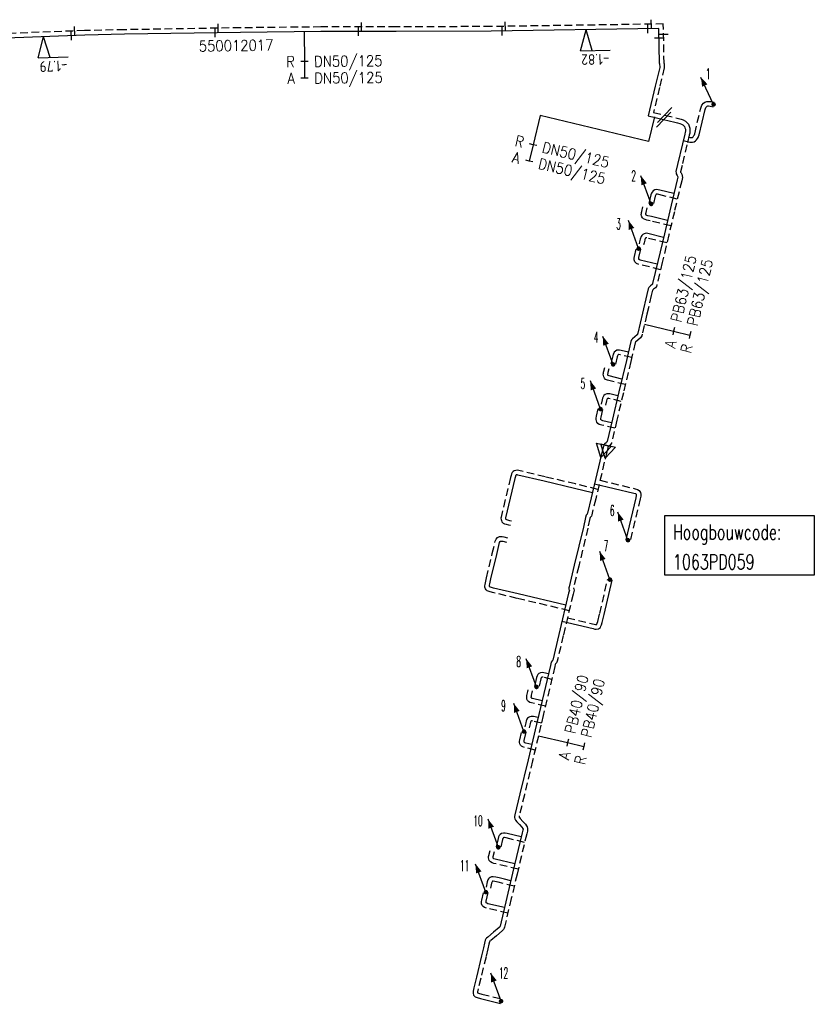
# Model space of a CAD drawing. Header units: millimetres. Extents: x 0 to 118212815, y 0 to 488348790.
# Tile 61 of 143: x 116053930 to 116120407, y 488174920 to 488257307. Entities that reach past the tile are written whole.
import ezdxf
from ezdxf.enums import TextEntityAlignment as Align

# ---------------------------------------------------------------- set-up
doc = ezdxf.new("R2010")
doc.units = ezdxf.units.MM
doc.header["$LTSCALE"] = 200
doc.linetypes.add('HIDDEN2', pattern=[4.7625, 3.175, -1.5875])
for name, color, linetype in [('WW-C-hoogbouw', 7, 'Continuous'), ('WW-C-isolatieovergang', 7, 'Continuous'), ('WW-C-mof', 7, 'Continuous'), ('WW-C-stijgstrang', 7, 'Continuous'), ('WW-C-VERLOOP', 7, 'Continuous'), ('WW-I-diam', 7, 'Continuous'), ('WW-I-info', 7, 'Continuous'), ('WW-I-NAP', 7, 'Continuous'), ('WW-L-aanvoer', 3, 'Continuous'), ('WW-L-retour', 3, 'HIDDEN2')]:
    doc.layers.add(name, color=color, linetype=linetype)
doc.styles.add('DIN17', font='ROMANS.SHX', dxfattribs={"width": 0.9})
doc.styles.add('ISOCP', font='ISOCP.SHX')

# ---------------------------------------------------------------- blocks, each defined once
blk = doc.blocks.new('LR-DIAO2')
at = {"color": 0, "lineweight": -3}
blk.add_line((0, 0), (0, -5), dxfattribs=at)
at = {"color": 0, "linetype": 'Continuous', "lineweight": -3}
blk.add_line((0, -5), (0, -7.8), dxfattribs=at)
at = {"color": 0, "lineweight": -3}
for points in [[(0.61, -5), (0, -5), (-0.61, -5)], [(0.61, -7.8), (0, -7.8), (-0.61, -7.8)]]:
    blk.add_lwpolyline(points, dxfattribs=at)
at = {"color": 1, "lineweight": -3, "style": 'DIN17', "width": 0.9}
for tag, p in [('*1', (-1.61, -5)), ('*2', (-1.61, -7.78))]:
    blk.add_attdef(tag, text='', height=1.8, dxfattribs=at).set_placement(p, align=Align.MIDDLE_RIGHT)
for tag, p in [('*11', (1.61, -5)), ('*12', (1.61, -7.8))]:
    blk.add_attdef(tag, text='', height=1.8, dxfattribs=at).set_placement(p, align=Align.MIDDLE_LEFT)
blk = doc.blocks.new('LR-mof')
at = {"color": 0, "linetype": 'ByBlock', "lineweight": -2}
blk.add_line((0, -0.75), (0, 0.75), dxfattribs=at)
blk = doc.blocks.new('LR-isoov')
at = {"color": 0, "linetype": 'ByBlock', "lineweight": -2}
blk.add_line((0.87, 1.5), (-0.87, -1.5), dxfattribs=at)
blk = doc.blocks.new('LR-VERL')
at = {"color": 0, "linetype": 'ByBlock', "lineweight": -2}
blk.add_lwpolyline([(1.08, 0), (-1.08, -1.25), (-1.08, 1.25)], close=True, dxfattribs=at)
blk = doc.blocks.new('LR-styg')
at = {"color": 0, "lineweight": -3}
blk.add_line((0, 0), (2.5, 4.33), dxfattribs=at)
at = {"color": 0, "lineweight": -3, "const_width": 0.375}
blk.add_lwpolyline([(-0.19, 0, 1), (0.19, 0, 1)], format="xyb", close=True, dxfattribs=at)
at = {"color": 0, "lineweight": -3}
blk.add_solid([(2.5, 4.33), (1.32, 3.28), (2.18, 2.78)], dxfattribs=at)
at = {"color": 7, "linetype": 'ByBlock', "lineweight": -2, "style": 'DIN17', "width": 0.5}
blk.add_attdef('*1', text='', height=1.8, dxfattribs=at).set_placement((0, -2.5), align=Align.MIDDLE)
blk = doc.blocks.new('LR-hoogb')
at = {"color": 0, "linetype": 'ByBlock', "lineweight": -3}
blk.add_lwpolyline([(-12.5, 5), (12.5, 5), (12.5, -5), (-12.5, -5)], close=True, dxfattribs=at)
at = {"color": 7, "linetype": 'Continuous', "lineweight": -3, "style": 'DIN17', "width": 0.7}
blk.add_text('Hoogbouwcode:', height=2.5, dxfattribs=at).set_placement((-11.15, 1))
at = {"color": 0, "linetype": 'ByBlock', "lineweight": -3, "style": 'DIN17', "width": 0.7}
for tag, p in [('*1', (-11.15, -4)), ('*2', (-11.15, -9))]:
    blk.add_attdef(tag, p, '', height=2.5, dxfattribs=at)
blk = doc.blocks.new('nap2')
at = {"color": 0, "linetype": 'Continuous', "lineweight": -3}
for p, q in [((1, 3.5), (-4, 3.5)), ((-1, 3.5), (0, 0)), ((1, 3.5), (0, 0))]:
    blk.add_line(p, q, dxfattribs=at)
at = {"color": 0, "linetype": 'Continuous', "lineweight": -3, "style": 'ISOCP'}
for tag, p in [('*1', (-1.5, 5)), ('*2', (-4, 1.5))]:
    blk.add_attdef(tag, text='', height=1.8, dxfattribs=at).set_placement(p, align=Align.MIDDLE)
blk = doc.blocks.new('LR-hyp')
at = {"color": 7, "linetype": 'ByBlock', "lineweight": -3, "style": 'DIN17', "width": 0.9}
blk.add_attdef('*1', text='', height=1.8, dxfattribs=at).set_placement((0, 0), align=Align.MIDDLE)
at = {"color": 7, "linetype": 'ByBlock', "lineweight": -2, "style": 'DIN17', "width": 0.9, "flags": 1}
blk.add_attdef('*2', text='', height=1.8, dxfattribs=at).set_placement((0, -5), align=Align.MIDDLE)

msp = doc.modelspace()

# ---------------------------------------------------------------- linework, layer by layer
at = {"layer": 'WW-I-diam'}
for p, q in [((116106546, 488247123), (116097462, 488249277)), ((116107033, 488249174), (116106546, 488247123))]:
    msp.add_line(p, q, dxfattribs=at)
at = {"layer": 'WW-L-aanvoer'}
for p, q in [((116059370, 488256016), (116051307, 488255709)), ((116062706, 488256085), (116059370, 488256016)), ((116072409, 488256248), (116062705, 488256085)), ((116079122, 488256320), (116072409, 488256248)), ((116085429, 488256324), (116079122, 488256320)), ((116093380, 488256354), (116085429, 488256324)), ((116107404, 488256561), (116093380, 488256354)), ((116107464, 488253629), (116107404, 488256561)), ((116107464, 488253629), (116107470, 488253318)), ((116107470, 488253318), (116107083, 488251731)), ((116107083, 488251731), (116106497, 488249260)), ((116110765, 488247664), (116111274, 488249798)), ((116111274, 488249798), (116111329, 488249954)), ((116111329, 488249954), (116111392, 488250029)), ((116111392, 488250029), (116111447, 488250068)), ((116111447, 488250068), (116111496, 488250090)), ((116111496, 488250090), (116111559, 488250094)), ((116111559, 488250094), (116111688, 488250084)), ((116111688, 488250084), (116111940, 488250026)), ((116106497, 488249260), (116107802, 488248950)), ((116107802, 488248950), (116108744, 488248723)), ((116108744, 488248723), (116108961, 488248675)), ((116108961, 488248675), (116109162, 488248614)), ((116109162, 488248614), (116109287, 488248571)), ((116109287, 488248571), (116109414, 488248500)), ((116109578, 488247741), (116109380, 488246916)), ((116109414, 488248500), (116109490, 488248426)), ((116109490, 488248426), (116109543, 488248367)), ((116109543, 488248367), (116109585, 488248265)), ((116109616, 488247885), (116109578, 488247741)), ((116109585, 488248265), (116109619, 488248156)), ((116109626, 488247957), (116109616, 488247885)), ((116109619, 488248156), (116109624, 488248061)), ((116109624, 488248061), (116109626, 488247957)), ((116109380, 488246916), (116108970, 488245182)), ((116109444, 488247187), (116109994, 488247057)), ((116109994, 488247057), (116110205, 488247072)), ((116110205, 488247072), (116110347, 488247099)), ((116110347, 488247099), (116110464, 488247170)), ((116110464, 488247170), (116110563, 488247250)), ((116110563, 488247250), (116110638, 488247358)), ((116110638, 488247358), (116110685, 488247450)), ((116110685, 488247450), (116110725, 488247541)), ((116110725, 488247541), (116110765, 488247664)), ((116108970, 488245182), (116108835, 488244605)), ((116108835, 488244605), (116108837, 488244499)), ((116108837, 488244499), (116108857, 488244398)), ((116108942, 488243906), (116108327, 488241326)), ((116108857, 488244398), (116108933, 488244280)), ((116108933, 488244280), (116108974, 488244214)), ((116108992, 488244138), (116108942, 488243906)), ((116108974, 488244214), (116108990, 488244167)), ((116108990, 488244167), (116108992, 488244138)), ((116106779, 488242782), (116106730, 488242651)), ((116106841, 488242869), (116106779, 488242782)), ((116106926, 488242974), (116106841, 488242869)), ((116107055, 488243068), (116106926, 488242974)), ((116107211, 488243093), (116107055, 488243068)), ((116107336, 488243073), (116107211, 488243093)), ((116107478, 488243053), (116107336, 488243073)), ((116108667, 488242752), (116107478, 488243053)), ((116106730, 488242651), (116106577, 488241927)), ((116106323, 488241087), (116106342, 488241163)), ((116106342, 488241163), (116106437, 488241557)), ((116108327, 488241326), (116107865, 488239386)), ((116106316, 488241027), (116106317, 488241052)), ((116106319, 488241005), (116106316, 488241027)), ((116106317, 488241052), (116106323, 488241087)), ((116106327, 488240986), (116106319, 488241005)), ((116106336, 488240973), (116106327, 488240986)), ((116106352, 488240956), (116106336, 488240973)), ((116106398, 488240930), (116106352, 488240956)), ((116106491, 488240903), (116106398, 488240930)), ((116106774, 488240838), (116106491, 488240903)), ((116108134, 488240514), (116106774, 488240838)), ((116105795, 488238722), (116105759, 488238557)), ((116105849, 488238952), (116105795, 488238722)), ((116105863, 488239021), (116105849, 488238952)), ((116105888, 488239095), (116105863, 488239021)), ((116105921, 488239179), (116105888, 488239095)), ((116105973, 488239252), (116105921, 488239179)), ((116106052, 488239327), (116105973, 488239252)), ((116106160, 488239397), (116106052, 488239327)), ((116106266, 488239424), (116106160, 488239397)), ((116106381, 488239435), (116106266, 488239424)), ((116106475, 488239411), (116106381, 488239435)), ((116107795, 488239092), (116106475, 488239411)), ((116107865, 488239386), (116107317, 488237069)), ((116105737, 488237414), (116105897, 488238110)), ((116105716, 488237320), (116105737, 488237414)), ((116105719, 488237283), (116105716, 488237320)), ((116105728, 488237255), (116105719, 488237283)), ((116105745, 488237239), (116105728, 488237255)), ((116105843, 488237196), (116105745, 488237239)), ((116107265, 488236848), (116105843, 488237196)), ((116107317, 488237069), (116106881, 488235226)), ((116106517, 488234780), (116106399, 488234314)), ((116106562, 488234906), (116106517, 488234780)), ((116106647, 488234982), (116106562, 488234906)), ((116106710, 488235036), (116106647, 488234982)), ((116106835, 488235147), (116106710, 488235036)), ((116106865, 488235182), (116106835, 488235147)), ((116106881, 488235226), (116106865, 488235182)), ((116106399, 488234314), (116106030, 488232742)), ((116106030, 488232742), (116105635, 488231068)), ((116105109, 488230510), (116105060, 488230367)), ((116105188, 488230596), (116105109, 488230510)), ((116105582, 488230940), (116105188, 488230596)), ((116105612, 488230979), (116105582, 488230940)), ((116105614, 488230983), (116105612, 488230979)), ((116105635, 488231068), (116105614, 488230983)), ((116103883, 488229648), (116103762, 488229576)), ((116103983, 488229666), (116103883, 488229648)), ((116104096, 488229664), (116103983, 488229666)), ((116104247, 488229639), (116104096, 488229664)), ((116104851, 488229500), (116104247, 488229639)), ((116105060, 488230367), (116104682, 488228802)), ((116103556, 488229188), (116103393, 488228507)), ((116103593, 488229324), (116103556, 488229188)), ((116103636, 488229410), (116103593, 488229324)), ((116103676, 488229488), (116103636, 488229410)), ((116103762, 488229576), (116103676, 488229488)), ((116104682, 488228802), (116104062, 488226173)), ((116103173, 488227812), (116103249, 488228129)), ((116103134, 488227618), (116103143, 488227671)), ((116103136, 488227597), (116103134, 488227618)), ((116103143, 488227572), (116103136, 488227597)), ((116103143, 488227671), (116103152, 488227728)), ((116103166, 488227533), (116103143, 488227572)), ((116103152, 488227728), (116103173, 488227812)), ((116103174, 488227523), (116103166, 488227533)), ((116103235, 488227498), (116103174, 488227523)), ((116104313, 488227238), (116103235, 488227498)), ((116102657, 488225497), (116102571, 488225136)), ((116102692, 488225639), (116102657, 488225497)), ((116102735, 488225752), (116102692, 488225639)), ((116102807, 488225861), (116102735, 488225752)), ((116102917, 488225953), (116102807, 488225861)), ((116103051, 488225995), (116102917, 488225953)), ((116103181, 488226007), (116103051, 488225995)), ((116103296, 488225994), (116103181, 488226007)), ((116103980, 488225830), (116103296, 488225994)), ((116104062, 488226173), (116103511, 488223875)), ((116102565, 488224046), (116102711, 488224684)), ((116102543, 488223924), (116102565, 488224046)), ((116102544, 488223881), (116102543, 488223924)), ((116102548, 488223829), (116102544, 488223881)), ((116102563, 488223814), (116102548, 488223829)), ((116103511, 488223875), (116103072, 488222000)), ((116102594, 488223789), (116102563, 488223814)), ((116102715, 488223754), (116102594, 488223789)), ((116103442, 488223580), (116102715, 488223754)), ((116102758, 488221585), (116102669, 488221207)), ((116102789, 488221692), (116102758, 488221585)), ((116102861, 488221787), (116102789, 488221692)), ((116103026, 488221935), (116102861, 488221787)), ((116103063, 488221983), (116103026, 488221935)), ((116103072, 488222000), (116103063, 488221983)), ((116102669, 488221207), (116102470, 488220358)), ((116102470, 488220358), (116101747, 488217298)), ((116095362, 488218914), (116094581, 488215629)), ((116095404, 488219094), (116095362, 488218914)), ((116095419, 488219156), (116095404, 488219094)), ((116095430, 488219175), (116095419, 488219156)), ((116095456, 488219202), (116095430, 488219175)), ((116095470, 488219211), (116095456, 488219202)), ((116095493, 488219218), (116095470, 488219211)), ((116095541, 488219220), (116095493, 488219218)), ((116095618, 488219204), (116095541, 488219220)), ((116097803, 488218685), (116095618, 488219204)), ((116100342, 488218088), (116097803, 488218685)), ((116101849, 488217727), (116100342, 488218088)), ((116102027, 488218482), (116105319, 488217701)), ((116101747, 488217298), (116101432, 488216011)), ((116105465, 488217304), (116104635, 488213796)), ((116105319, 488217701), (116105440, 488217653)), ((116105440, 488217653), (116105485, 488217623)), ((116105505, 488217486), (116105465, 488217304)), ((116105485, 488217623), (116105497, 488217608)), ((116105497, 488217608), (116105506, 488217593)), ((116105510, 488217542), (116105505, 488217486)), ((116105506, 488217593), (116105509, 488217577)), ((116105509, 488217577), (116105510, 488217542)), ((116094581, 488215629), (116094576, 488215580)), ((116101269, 488215650), (116101085, 488214848)), ((116101314, 488215837), (116101269, 488215650)), ((116101398, 488215933), (116101314, 488215837)), ((116101418, 488215956), (116101398, 488215933)), ((116101432, 488216011), (116101418, 488215956)), ((116094576, 488215580), (116094577, 488215555)), ((116094577, 488215555), (116094586, 488215528)), ((116094586, 488215528), (116094594, 488215508)), ((116094594, 488215508), (116094598, 488215504)), ((116094598, 488215504), (116094647, 488215480)), ((116094647, 488215480), (116094732, 488215452)), ((116094732, 488215452), (116094906, 488215410)), ((116094906, 488215410), (116095083, 488215371)), ((116101085, 488214848), (116100325, 488211664)), ((116093837, 488212544), (116094079, 488213561)), ((116094079, 488213561), (116094114, 488213644)), ((116094114, 488213644), (116094130, 488213661)), ((116094130, 488213661), (116094175, 488213685)), ((116094175, 488213685), (116094242, 488213684)), ((116094242, 488213684), (116094356, 488213660)), ((116094356, 488213660), (116094658, 488213585)), ((116093353, 488210513), (116093837, 488212544)), ((116100325, 488211664), (116099893, 488209858)), ((116093224, 488209913), (116093234, 488209985)), ((116093224, 488209890), (116093224, 488209913)), ((116093235, 488209866), (116093224, 488209890)), ((116093234, 488209985), (116093259, 488210111)), ((116093254, 488209837), (116093235, 488209866)), ((116093261, 488209830), (116093254, 488209837)), ((116093259, 488210111), (116093353, 488210513)), ((116093308, 488209811), (116093261, 488209830)), ((116099893, 488209858), (116099871, 488209764)), ((116102827, 488207540), (116103496, 488210412)), ((116093569, 488209749), (116093308, 488209811)), ((116095638, 488209258), (116093569, 488209749)), ((116099616, 488208314), (116095638, 488209258)), ((116099852, 488209313), (116099040, 488205874)), ((116099914, 488209573), (116099852, 488209313)), ((116099871, 488209764), (116099883, 488209667)), ((116099883, 488209667), (116099903, 488209603)), ((116099903, 488209603), (116099914, 488209573)), ((116102658, 488206857), (116102827, 488207540)), ((116099299, 488206970), (116101907, 488206352)), ((116102512, 488206463), (116102557, 488206574)), ((116102557, 488206574), (116102601, 488206682)), ((116102601, 488206682), (116102658, 488206857)), ((116099040, 488205874), (116098523, 488203721)), ((116101907, 488206352), (116102037, 488206323)), ((116102037, 488206323), (116102167, 488206314)), ((116102167, 488206314), (116102343, 488206335)), ((116102343, 488206335), (116102433, 488206404)), ((116102433, 488206404), (116102512, 488206463)), ((116098325, 488203272), (116097362, 488199182)), ((116098391, 488203542), (116098325, 488203272)), ((116098487, 488203657), (116098391, 488203542)), ((116098513, 488203682), (116098487, 488203657)), ((116098523, 488203721), (116098513, 488203682)), ((116097290, 488202506), (116097219, 488202405)), ((116097374, 488202594), (116097290, 488202506)), ((116097504, 488202660), (116097374, 488202594)), ((116097644, 488202672), (116097504, 488202660)), ((116097782, 488202655), (116097644, 488202672)), ((116098159, 488202567), (116097782, 488202655)), ((116097172, 488202274), (116096986, 488201518)), ((116097219, 488202405), (116097172, 488202274)), ((116096739, 488200693), (116096757, 488200786)), ((116096757, 488200786), (116096809, 488201005)), ((116096809, 488201005), (116096842, 488201139)), ((116096730, 488200631), (116096739, 488200693)), ((116096731, 488200596), (116096730, 488200631)), ((116096734, 488200575), (116096731, 488200596)), ((116096736, 488200572), (116096734, 488200575)), ((116096764, 488200541), (116096736, 488200572)), ((116096789, 488200521), (116096764, 488200541)), ((116096836, 488200507), (116096789, 488200521)), ((116097629, 488200319), (116096836, 488200507)), ((116097362, 488199182), (116097169, 488198363)), ((116096261, 488198473), (116096182, 488198141)), ((116096306, 488198647), (116096261, 488198473)), ((116096326, 488198708), (116096306, 488198647)), ((116096357, 488198778), (116096326, 488198708)), ((116096411, 488198861), (116096357, 488198778)), ((116096498, 488198931), (116096411, 488198861)), ((116097169, 488198363), (116096467, 488195386)), ((116096605, 488198983), (116096498, 488198931)), ((116096717, 488199010), (116096605, 488198983)), ((116096820, 488199007), (116096717, 488199010)), ((116096908, 488198999), (116096820, 488199007)), ((116097296, 488198905), (116096908, 488198999)), ((116096134, 488196982), (116096305, 488197700)), ((116096127, 488196917), (116096134, 488196982)), ((116096129, 488196875), (116096127, 488196917)), ((116096135, 488196844), (116096129, 488196875)), ((116096159, 488196824), (116096135, 488196844)), ((116096196, 488196798), (116096159, 488196824)), ((116096277, 488196770), (116096196, 488196798)), ((116096765, 488196650), (116096277, 488196770)), ((116096467, 488195386), (116095781, 488192532)), ((116095781, 488192532), (116095354, 488190773)), ((116095354, 488190773), (116095329, 488190635)), ((116095329, 488190635), (116095331, 488190537)), ((116095331, 488190537), (116095358, 488190434)), ((116095358, 488190434), (116095416, 488190316)), ((116095416, 488190316), (116095528, 488190201)), ((116095528, 488190201), (116095751, 488189954)), ((116094397, 488189251), (116094224, 488189204)), ((116094544, 488189242), (116094397, 488189251)), ((116094712, 488189210), (116094544, 488189242)), ((116095975, 488189275), (116095170, 488185895)), ((116095751, 488189954), (116095948, 488189735)), ((116095948, 488189735), (116096023, 488189644)), ((116096029, 488189490), (116095975, 488189275)), ((116096023, 488189644), (116096036, 488189620)), ((116096040, 488189565), (116096029, 488189490)), ((116096036, 488189620), (116096041, 488189597)), ((116096041, 488189597), (116096040, 488189565)), ((116093960, 488188794), (116093789, 488188099)), ((116093993, 488188931), (116093960, 488188794)), ((116094053, 488189049), (116093993, 488188931)), ((116094134, 488189129), (116094053, 488189049)), ((116094224, 488189204), (116094134, 488189129)), ((116095893, 488188929), (116094712, 488189210)), ((116093549, 488187286), (116093653, 488187712)), ((116093534, 488187194), (116093537, 488187230)), ((116093539, 488187161), (116093534, 488187194)), ((116093537, 488187230), (116093549, 488187286)), ((116093546, 488187141), (116093539, 488187161)), ((116093561, 488187120), (116093546, 488187141)), ((116093596, 488187099), (116093561, 488187120)), ((116093697, 488187073), (116093596, 488187099)), ((116095357, 488186678), (116093697, 488187073)), ((116093046, 488185156), (116092945, 488184726)), ((116093106, 488185332), (116093046, 488185156)), ((116093150, 488185407), (116093106, 488185332)), ((116093203, 488185467), (116093150, 488185407)), ((116093287, 488185540), (116093203, 488185467)), ((116093404, 488185584), (116093287, 488185540)), ((116093549, 488185600), (116093404, 488185584)), ((116093751, 488185565), (116093549, 488185600)), ((116094045, 488185495), (116093751, 488185565)), ((116094481, 488185389), (116094045, 488185495)), ((116095019, 488185259), (116094481, 488185389)), ((116095170, 488185895), (116094687, 488183860)), ((116092942, 488183493), (116092956, 488183558)), ((116092942, 488183457), (116092942, 488183493)), ((116092956, 488183558), (116093116, 488184266)), ((116094687, 488183860), (116094117, 488181469)), ((116092947, 488183420), (116092942, 488183457)), ((116092952, 488183410), (116092947, 488183420)), ((116092962, 488183398), (116092952, 488183410)), ((116092997, 488183375), (116092962, 488183398)), ((116093099, 488183339), (116092997, 488183375)), ((116094486, 488183009), (116093099, 488183339)), ((116094031, 488181338), (116093573, 488180948)), ((116094087, 488181400), (116094031, 488181338)), ((116094108, 488181438), (116094087, 488181400)), ((116094117, 488181469), (116094108, 488181438)), ((116092875, 488180296), (116092810, 488180040)), ((116092932, 488180393), (116092875, 488180296)), ((116092989, 488180448), (116092932, 488180393)), ((116093081, 488180527), (116092989, 488180448)), ((116093573, 488180948), (116093081, 488180527)), ((116092727, 488179658), (116092571, 488178985)), ((116092810, 488180040), (116092727, 488179658)), ((116092571, 488178985), (116092136, 488177185)), ((116092136, 488177185), (116091918, 488176289)), ((116091918, 488176289), (116091854, 488176018)), ((116091854, 488176018), (116091855, 488175846)), ((116091855, 488175846), (116091902, 488175680)), ((116091902, 488175680), (116092041, 488175547)), ((116092041, 488175547), (116092208, 488175484)), ((116092208, 488175484), (116092487, 488175408)), ((116092487, 488175408), (116094155, 488174999))]:
    msp.add_line(p, q, dxfattribs=at)
at = {"layer": 'WW-L-retour'}
for p, q in [((116107776, 488256947), (116093376, 488256734)), ((116107844, 488253636), (116107776, 488256947)), ((116059359, 488256396), (116051292, 488256089)), ((116062698, 488256465), (116059359, 488256396)), ((116072404, 488256628), (116062698, 488256465)), ((116079120, 488256700), (116072404, 488256628)), ((116085428, 488256704), (116079120, 488256700)), ((116093376, 488256734), (116085428, 488256704)), ((116107844, 488253636), (116107850, 488253275)), ((116107850, 488253275), (116107452, 488251643)), ((116107452, 488251643), (116106954, 488249542)), ((116110993, 488250146), (116111133, 488250312)), ((116111133, 488250312), (116111259, 488250400)), ((116111259, 488250400), (116111402, 488250464)), ((116111402, 488250464), (116111561, 488250475)), ((116111561, 488250475), (116111746, 488250460)), ((116111746, 488250460), (116112026, 488250396)), ((116106954, 488249542), (116107890, 488249320)), ((116110399, 488247767), (116110909, 488249905)), ((116110909, 488249905), (116110993, 488250146)), ((116107890, 488249320), (116108833, 488249093)), ((116108833, 488249093), (116109058, 488249043)), ((116109058, 488249043), (116109279, 488248976)), ((116109279, 488248976), (116109443, 488248919)), ((116109443, 488248919), (116109642, 488248808)), ((116109642, 488248808), (116109765, 488248689)), ((116109765, 488248689), (116109869, 488248572)), ((116109869, 488248572), (116109943, 488248395)), ((116109943, 488248395), (116109996, 488248224)), ((116109989, 488247811), (116109947, 488247649)), ((116110006, 488247933), (116109989, 488247811)), ((116109996, 488248224), (116110004, 488248074)), ((116110004, 488248074), (116110006, 488247933)), ((116110370, 488247677), (116110399, 488247767)), ((116109947, 488247649), (116109750, 488246828)), ((116109904, 488247469), (116110025, 488247441)), ((116110025, 488247441), (116110156, 488247449)), ((116110156, 488247449), (116110208, 488247459)), ((116110208, 488247459), (116110246, 488247482)), ((116110246, 488247482), (116110282, 488247511)), ((116110282, 488247511), (116110311, 488247553)), ((116110311, 488247553), (116110342, 488247614)), ((116110342, 488247614), (116110370, 488247677)), ((116109750, 488246828), (116109339, 488245095)), ((116109339, 488245095), (116109216, 488244565)), ((116109216, 488244565), (116109216, 488244542)), ((116109216, 488244542), (116109255, 488244482)), ((116109255, 488244482), (116109319, 488244377)), ((116109313, 488243822), (116108697, 488241238)), ((116109376, 488244113), (116109313, 488243822)), ((116109319, 488244377), (116109364, 488244246)), ((116109364, 488244246), (116109376, 488244113)), ((116107096, 488242545), (116106949, 488241849)), ((116107117, 488242602), (116107096, 488242545)), ((116107143, 488242639), (116107117, 488242602)), ((116107189, 488242696), (116107143, 488242639)), ((116107205, 488242707), (116107189, 488242696)), ((116107212, 488242709), (116107205, 488242707)), ((116107280, 488242698), (116107212, 488242709)), ((116107405, 488242680), (116107280, 488242698)), ((116108947, 488242289), (116107405, 488242680)), ((116105939, 488241093), (116105950, 488241164)), ((116105950, 488241164), (116105973, 488241254)), ((116105973, 488241254), (116106068, 488241646)), ((116108697, 488241238), (116108235, 488239298)), ((116105934, 488241006), (116105939, 488241093)), ((116105951, 488240904), (116105934, 488241006)), ((116105988, 488240808), (116105951, 488240904)), ((116106041, 488240731), (116105988, 488240808)), ((116106117, 488240653), (116106041, 488240731)), ((116106249, 488240577), (116106117, 488240653)), ((116106396, 488240535), (116106249, 488240577)), ((116106687, 488240468), (116106396, 488240535)), ((116108415, 488240057), (116106687, 488240468)), ((116106221, 488238872), (116106165, 488238637)), ((116106231, 488238924), (116106221, 488238872)), ((116106245, 488238964), (116106231, 488238924)), ((116106258, 488238997), (116106245, 488238964)), ((116106261, 488239002), (116106258, 488238997)), ((116106288, 488239027), (116106261, 488239002)), ((116106315, 488239045), (116106288, 488239027)), ((116106331, 488239049), (116106315, 488239045)), ((116106350, 488239050), (116106331, 488239049)), ((116106384, 488239042), (116106350, 488239050)), ((116108077, 488238633), (116106384, 488239042)), ((116108235, 488239298), (116107687, 488236982)), ((116105366, 488237498), (116105527, 488238196)), ((116106165, 488238637), (116106130, 488238475)), ((116105332, 488237345), (116105366, 488237498)), ((116105345, 488237207), (116105332, 488237345)), ((116105396, 488237048), (116105345, 488237207)), ((116105530, 488236918), (116105396, 488237048)), ((116105721, 488236834), (116105530, 488236918)), ((116107546, 488236388), (116105721, 488236834)), ((116107687, 488236982), (116107245, 488235117)), ((116106881, 488234670), (116106768, 488234224)), ((116106888, 488234687), (116106881, 488234670)), ((116106898, 488234696), (116106888, 488234687)), ((116106961, 488234750), (116106898, 488234696)), ((116107109, 488234882), (116106961, 488234750)), ((116107199, 488234990), (116107109, 488234882)), ((116107245, 488235117), (116107199, 488234990)), ((116106768, 488234224), (116106400, 488232655)), ((116106400, 488232655), (116106005, 488230980)), ((116105858, 488230678), (116105454, 488230323)), ((116105931, 488230770), (116105858, 488230678)), ((116105972, 488230846), (116105931, 488230770)), ((116106005, 488230980), (116105972, 488230846)), ((116105426, 488230261), (116105051, 488228714)), ((116105443, 488230312), (116105426, 488230261)), ((116105454, 488230323), (116105443, 488230312)), ((116103924, 488229094), (116103763, 488228419)), ((116103950, 488229188), (116103924, 488229094)), ((116103975, 488229238), (116103950, 488229188)), ((116103989, 488229264), (116103975, 488229238)), ((116103999, 488229275), (116103989, 488229264)), ((116104016, 488229285), (116103999, 488229275)), ((116104062, 488229284), (116104016, 488229285)), ((116104173, 488229266), (116104062, 488229284)), ((116105131, 488229045), (116104173, 488229266)), ((116102804, 488227903), (116102880, 488228218)), ((116105051, 488228714), (116104431, 488226086)), ((116102753, 488227636), (116102767, 488227730)), ((116102759, 488227532), (116102753, 488227636)), ((116102791, 488227421), (116102759, 488227532)), ((116102767, 488227730), (116102779, 488227805)), ((116102779, 488227805), (116102804, 488227903)), ((116102851, 488227320), (116102791, 488227421)), ((116102935, 488227210), (116102851, 488227320)), ((116103117, 488227135), (116102935, 488227210)), ((116104595, 488226779), (116103117, 488227135)), ((116103055, 488225526), (116103027, 488225408)), ((116103075, 488225577), (116103055, 488225526)), ((116103094, 488225605), (116103075, 488225577)), ((116103102, 488225613), (116103094, 488225605)), ((116103126, 488225620), (116103102, 488225613)), ((116103178, 488225625), (116103126, 488225620)), ((116103230, 488225619), (116103178, 488225625)), ((116104261, 488225372), (116103230, 488225619)), ((116104431, 488226086), (116103881, 488223787)), ((116102193, 488224123), (116102340, 488224769)), ((116103027, 488225408), (116102940, 488225047)), ((116102162, 488223955), (116102193, 488224123)), ((116102164, 488223861), (116102162, 488223955)), ((116102173, 488223753), (116102164, 488223861)), ((116102214, 488223625), (116102173, 488223753)), ((116102309, 488223531), (116102214, 488223625)), ((116102415, 488223445), (116102309, 488223531)), ((116102618, 488223386), (116102415, 488223445)), ((116103725, 488223122), (116102618, 488223386)), ((116103881, 488223787), (116103432, 488221871)), ((116103125, 488221489), (116103045, 488221147)), ((116103134, 488221518), (116103125, 488221489)), ((116103142, 488221528), (116103134, 488221518)), ((116103305, 488221675), (116103142, 488221528)), ((116103387, 488221780), (116103305, 488221675)), ((116103432, 488221871), (116103387, 488221780)), ((116103045, 488221147), (116102840, 488220271)), ((116102840, 488220271), (116102117, 488217209)), ((116094992, 488219002), (116094205, 488215692)), ((116095034, 488219181), (116094992, 488219002)), ((116095063, 488219303), (116095034, 488219181)), ((116095128, 488219409), (116095063, 488219303)), ((116095209, 488219494), (116095128, 488219409)), ((116095307, 488219560), (116095209, 488219494)), ((116095432, 488219596), (116095307, 488219560)), ((116095572, 488219601), (116095432, 488219596)), ((116095700, 488219575), (116095572, 488219601)), ((116097890, 488219054), (116095700, 488219575)), ((116100429, 488218457), (116097890, 488219054)), ((116102306, 488218008), (116100429, 488218457)), ((116102484, 488218764), (116105432, 488218064)), ((116105432, 488218064), (116105617, 488217992)), ((116105617, 488217992), (116105752, 488217902)), ((116105752, 488217902), (116105811, 488217822)), ((116105811, 488217822), (116105866, 488217735)), ((116105881, 488217428), (116105836, 488217220)), ((116105866, 488217735), (116105888, 488217618)), ((116105891, 488217529), (116105881, 488217428)), ((116105888, 488217618), (116105891, 488217529)), ((116102117, 488217209), (116101789, 488215872)), ((116105836, 488217220), (116105005, 488213709)), ((116094205, 488215692), (116094195, 488215592)), ((116094195, 488215592), (116094199, 488215489)), ((116101661, 488215657), (116101639, 488215563)), ((116101685, 488215684), (116101661, 488215657)), ((116101764, 488215775), (116101685, 488215684)), ((116101789, 488215872), (116101764, 488215775)), ((116094199, 488215489), (116094230, 488215391)), ((116094230, 488215391), (116094279, 488215283)), ((116094279, 488215283), (116094378, 488215190)), ((116094378, 488215190), (116094501, 488215128)), ((116094501, 488215128), (116094628, 488215086)), ((116094628, 488215086), (116094820, 488215040)), ((116094820, 488215040), (116095000, 488215000)), ((116101639, 488215563), (116101455, 488214762)), ((116093790, 488213853), (116093895, 488213967)), ((116093895, 488213967), (116094083, 488214066)), ((116094083, 488214066), (116094284, 488214064)), ((116094284, 488214064), (116094442, 488214030)), ((116094442, 488214030), (116094749, 488213954)), ((116101455, 488214762), (116100695, 488211575)), ((116093468, 488212632), (116093717, 488213680)), ((116093717, 488213680), (116093790, 488213853)), ((116092984, 488210601), (116093468, 488212632)), ((116100695, 488211575), (116100263, 488209770)), ((116092844, 488209937), (116092859, 488210047)), ((116092844, 488209812), (116092844, 488209937)), ((116092859, 488210047), (116092888, 488210192)), ((116092888, 488210192), (116092984, 488210601)), ((116102458, 488207629), (116103126, 488210498)), ((116092899, 488209685), (116092844, 488209812)), ((116092960, 488209593), (116092899, 488209685)), ((116093051, 488209505), (116092960, 488209593)), ((116093193, 488209448), (116093051, 488209505)), ((116093481, 488209380), (116093193, 488209448)), ((116095550, 488208889), (116093481, 488209380)), ((116100221, 488209225), (116099410, 488205786)), ((116100306, 488209577), (116100221, 488209225)), ((116100263, 488209770), (116100257, 488209744)), ((116100257, 488209744), (116100262, 488209728)), ((116100262, 488209728), (116100281, 488209677)), ((116100281, 488209677), (116100306, 488209577)), ((116099898, 488207857), (116095550, 488208889)), ((116102292, 488206962), (116102458, 488207629)), ((116099756, 488207252), (116101993, 488206722)), ((116101993, 488206722), (116102091, 488206700)), ((116102091, 488206700), (116102157, 488206696)), ((116102157, 488206696), (116102194, 488206700)), ((116102194, 488206700), (116102200, 488206705)), ((116102200, 488206705), (116102205, 488206718)), ((116102205, 488206718), (116102244, 488206812)), ((116102244, 488206812), (116102292, 488206962)), ((116099410, 488205786), (116098892, 488203627)), ((116098739, 488203366), (116098694, 488203183)), ((116098764, 488203396), (116098739, 488203366)), ((116098852, 488203479), (116098764, 488203396)), ((116098892, 488203627), (116098852, 488203479)), ((116098694, 488203183), (116097731, 488199095)), ((116097536, 488202164), (116097354, 488201427)), ((116097559, 488202228), (116097536, 488202164)), ((116097584, 488202264), (116097559, 488202228)), ((116097604, 488202284), (116097584, 488202264)), ((116097611, 488202288), (116097604, 488202284)), ((116097637, 488202290), (116097611, 488202288)), ((116097716, 488202281), (116097637, 488202290)), ((116098442, 488202111), (116097716, 488202281)), ((116096364, 488200756), (116096386, 488200867)), ((116096386, 488200867), (116096440, 488201093)), ((116096440, 488201093), (116096472, 488201228)), ((116096350, 488200655), (116096364, 488200756)), ((116096351, 488200561), (116096350, 488200655)), ((116096370, 488200452), (116096351, 488200561)), ((116096421, 488200354), (116096370, 488200452)), ((116096505, 488200260), (116096421, 488200354)), ((116096614, 488200177), (116096505, 488200260)), ((116096738, 488200140), (116096614, 488200177)), ((116097912, 488199861), (116096738, 488200140)), ((116096630, 488198381), (116096552, 488198053)), ((116096671, 488198540), (116096630, 488198381)), ((116096682, 488198573), (116096671, 488198540)), ((116096692, 488198597), (116096682, 488198573)), ((116096697, 488198603), (116096692, 488198597)), ((116096703, 488198609), (116096697, 488198603)), ((116096733, 488198623), (116096703, 488198609)), ((116096756, 488198629), (116096733, 488198623)), ((116096796, 488198628), (116096756, 488198629)), ((116096845, 488198623), (116096796, 488198628)), ((116097578, 488198445), (116096845, 488198623)), ((116097731, 488199095), (116097538, 488198276)), ((116095759, 488197047), (116095935, 488197788)), ((116097538, 488198276), (116096837, 488195298)), ((116095746, 488196930), (116095759, 488197047)), ((116095750, 488196827), (116095746, 488196930)), ((116095775, 488196713), (116095750, 488196827)), ((116095829, 488196608), (116095775, 488196713)), ((116095923, 488196525), (116095829, 488196608)), ((116096022, 488196455), (116095923, 488196525)), ((116096171, 488196405), (116096022, 488196455)), ((116097047, 488196189), (116096171, 488196405)), ((116096837, 488195298), (116096151, 488192443)), ((116096151, 488192443), (116095726, 488190694)), ((116095726, 488190694), (116095710, 488190605)), ((116095710, 488190605), (116095710, 488190591)), ((116095710, 488190591), (116095716, 488190568)), ((116095716, 488190568), (116095731, 488190538)), ((116095731, 488190538), (116095805, 488190461)), ((116095805, 488190461), (116096033, 488190208)), ((116096033, 488190208), (116096236, 488189983)), ((116096236, 488189983), (116096338, 488189858)), ((116096338, 488189858), (116096393, 488189760)), ((116096403, 488189416), (116096345, 488189185)), ((116096393, 488189760), (116096422, 488189639)), ((116096420, 488189533), (116096403, 488189416)), ((116096422, 488189639), (116096420, 488189533)), ((116094329, 488188704), (116094158, 488188008)), ((116094352, 488188799), (116094329, 488188704)), ((116094364, 488188823), (116094352, 488188799)), ((116094389, 488188847), (116094364, 488188823)), ((116094403, 488188859), (116094389, 488188847)), ((116094436, 488188868), (116094403, 488188859)), ((116094496, 488188864), (116094436, 488188868)), ((116094633, 488188839), (116094496, 488188864)), ((116096175, 488188472), (116094633, 488188839)), ((116096345, 488189185), (116095540, 488185807)), ((116093179, 488187371), (116093284, 488187802)), ((116093151, 488187183), (116093161, 488187288)), ((116093168, 488187069), (116093151, 488187183)), ((116093161, 488187288), (116093179, 488187371)), ((116093207, 488186958), (116093168, 488187069)), ((116093304, 488186832), (116093207, 488186958)), ((116093446, 488186746), (116093304, 488186832)), ((116093604, 488186704), (116093446, 488186746)), ((116095638, 488186220), (116093604, 488186704)), ((116093454, 488185173), (116093412, 488185050)), ((116093460, 488185184), (116093454, 488185173)), ((116093472, 488185197), (116093460, 488185184)), ((116093485, 488185209), (116093472, 488185197)), ((116093493, 488185212), (116093485, 488185209)), ((116093536, 488185216), (116093493, 488185212)), ((116093674, 488185192), (116093536, 488185216)), ((116093956, 488185126), (116093674, 488185192)), ((116094391, 488185020), (116093956, 488185126)), ((116095540, 488185807), (116095057, 488183772)), ((116092584, 488183638), (116092746, 488184350)), ((116093412, 488185050), (116093314, 488184638)), ((116095301, 488184801), (116094391, 488185020)), ((116092561, 488183434), (116092563, 488183534)), ((116092563, 488183534), (116092584, 488183638)), ((116095057, 488183772), (116094484, 488181368)), ((116092578, 488183314), (116092561, 488183434)), ((116092630, 488183199), (116092578, 488183314)), ((116092710, 488183110), (116092630, 488183199)), ((116092823, 488183033), (116092710, 488183110)), ((116092992, 488182973), (116092823, 488183033)), ((116094768, 488182552), (116092992, 488182973)), ((116094297, 488181065), (116093820, 488180659)), ((116094400, 488181179), (116094297, 488181065)), ((116094459, 488181290), (116094400, 488181179)), ((116094484, 488181368), (116094459, 488181290)), ((116093245, 488180167), (116093233, 488180156)), ((116093328, 488180238), (116093245, 488180167)), ((116093820, 488180659), (116093328, 488180238)), ((116093098, 488179574), (116092941, 488178897)), ((116093180, 488179953), (116093098, 488179574)), ((116093230, 488180150), (116093180, 488179953)), ((116093233, 488180156), (116093230, 488180150)), ((116092941, 488178897), (116092505, 488177096)), ((116092505, 488177096), (116092287, 488176201)), ((116092287, 488176201), (116092234, 488175974)), ((116092234, 488175974), (116092235, 488175900)), ((116092235, 488175900), (116092239, 488175883)), ((116092239, 488175883), (116092248, 488175875)), ((116092248, 488175875), (116092325, 488175846)), ((116092325, 488175846), (116092582, 488175776)), ((116092582, 488175776), (116094246, 488175369))]:
    msp.add_line(p, q, dxfattribs=at)

# ---------------------------------------------------------------- block references
at = {"layer": 'WW-C-hoogbouw', "linetype": 'Continuous'}
ref = msp.add_blockref('LR-hoogb', (116114157, 488213315), dxfattribs=dict(at, xscale=500, yscale=500.0000000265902, zscale=500))
ref.add_attrib('*1', '1063PD059', (116108582, 488211315), dxfattribs={"layer": '0', "color": 7, "linetype": 'ByBlock', "lineweight": -3, "height": 1250, "style": 'DIN17', "width": 0.7})
at = {"layer": 'WW-C-isolatieovergang', "linetype": 'Continuous'}
for p, xscale, yscale, zscale, rotation in [((116107802, 488248950), 500, 500, 500, 166.4472), ((116107890, 488249320), 500.0000000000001, 500.0000000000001, 500.0000000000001, 166.4474)]:
    msp.add_blockref('LR-isoov', p, dxfattribs=dict(at, xscale=xscale, yscale=yscale, zscale=zscale, rotation=rotation))
at = {"layer": 'WW-C-mof', "linetype": 'Continuous'}
for p, xscale, yscale, zscale, rotation in [((116070538, 488256597), 499.9999999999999, 499.9999999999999, 499.9999999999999, 0.9650000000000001), ((116082528, 488256702), 500.0000000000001, 500.0000000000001, 500.0000000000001, 0.03700000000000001), ((116094556, 488256751), 500, 500, 500, 0.8490999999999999), ((116106475, 488256548), 500, 500, 500, 0.8490999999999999), ((116106778, 488256932), 500, 500, 500, 0.8490999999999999), ((116058254, 488255971), 500, 500, 500, 2.1816), ((116058541, 488256365), 500, 500, 500, 2.1816), ((116070289, 488256213), 499.9999999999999, 499.9999999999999, 499.9999999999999, 0.9650000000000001), ((116082264, 488256322), 500.0000000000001, 500.0000000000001, 500.0000000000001, 0.03700000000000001), ((116094291, 488256367), 500, 500, 500, 0.8490999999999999), ((116107793, 488256091), 499.9999999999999, 499.9999999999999, 499.9999999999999, 271.1796), ((116107419, 488255795), 499.9999999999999, 499.9999999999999, 499.9999999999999, 271.1796)]:
    msp.add_blockref('LR-mof', p, dxfattribs=dict(at, xscale=xscale, yscale=yscale, zscale=zscale, rotation=rotation))
at = {"layer": 'WW-C-stijgstrang', "linetype": 'Continuous'}
ref = msp.add_blockref('LR-styg', (116111983, 488250217), dxfattribs=dict(at, xscale=499.9999999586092, yscale=500.0000000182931, zscale=500, rotation=55))
ref.add_attrib('*1', '1', dxfattribs={"layer": '0', "color": 1, "linetype": 'ByBlock', "lineweight": -2, "height": 900, "style": 'DIN17', "width": 0.5}).set_placement((116111523, 488252775), align=Align.MIDDLE)
ref = msp.add_blockref('LR-styg', (116106763, 488241888), dxfattribs=dict(at, xscale=499.9999999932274, yscale=500.0000000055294, zscale=499.9999999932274, rotation=50))
ref.add_attrib('*1', '2', dxfattribs={"layer": '0', "color": 1, "linetype": 'ByBlock', "lineweight": -2, "height": 900, "style": 'DIN17', "width": 0.5}).set_placement((116105292, 488244234), align=Align.MIDDLE)
ref = msp.add_blockref('LR-styg', (116105712, 488238153), dxfattribs=dict(at, xscale=500.0000000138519, yscale=499.9999999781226, zscale=500, rotation=49.99999999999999))
ref.add_attrib('*1', '3', dxfattribs={"layer": '0', "color": 1, "linetype": 'ByBlock', "lineweight": -2, "height": 900, "style": 'DIN17', "width": 0.5}).set_placement((116104031, 488240214), align=Align.MIDDLE)
ref = msp.add_blockref('LR-styg', (116103578, 488228463), dxfattribs=dict(at, xscale=499.9999999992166, yscale=499.9999999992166, zscale=499.9999999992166, rotation=50))
ref.add_attrib('*1', '4', dxfattribs={"layer": '0', "color": 1, "linetype": 'ByBlock', "lineweight": -2, "height": 900, "style": 'DIN17', "width": 0.5}).set_placement((116102155, 488230736), align=Align.MIDDLE)
ref = msp.add_blockref('LR-styg', (116102525, 488224727), dxfattribs=dict(at, xscale=499.9999999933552, yscale=499.9999999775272, zscale=499.9999999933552, rotation=49.99999999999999))
ref.add_attrib('*1', '5', dxfattribs={"layer": '0', "color": 1, "linetype": 'ByBlock', "lineweight": -2, "height": 900, "style": 'DIN17', "width": 0.5}).set_placement((116101045, 488226866), align=Align.MIDDLE)
ref = msp.add_blockref('LR-styg', (116104820, 488213753), dxfattribs=dict(at, xscale=500.0000000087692, yscale=500.0000000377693, zscale=500.0000000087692, rotation=49.99999999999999))
ref.add_attrib('*1', '6', dxfattribs={"layer": '0', "color": 1, "linetype": 'ByBlock', "lineweight": -2, "height": 900, "style": 'DIN17', "width": 0.5}).set_placement((116103505, 488216235), align=Align.MIDDLE)
ref = msp.add_blockref('LR-styg', (116103311, 488210455), dxfattribs=dict(at, xscale=500.0000000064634, yscale=500.0000000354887, zscale=500.0000000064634, rotation=50))
ref.add_attrib('*1', '7', dxfattribs={"layer": '0', "color": 1, "linetype": 'ByBlock', "lineweight": -2, "height": 900, "style": 'DIN17', "width": 0.5}).set_placement((116102984, 488213274), align=Align.MIDDLE)
ref = msp.add_blockref('LR-styg', (116097170, 488201473), dxfattribs=dict(at, xscale=500.0000000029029, yscale=500.0000000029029, zscale=500.0000000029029, rotation=50))
ref.add_attrib('*1', '8', dxfattribs={"layer": '0', "color": 1, "linetype": 'ByBlock', "lineweight": -2, "height": 900, "style": 'DIN17', "width": 0.5}).set_placement((116095672, 488203614), align=Align.MIDDLE)
ref = msp.add_blockref('LR-styg', (116096120, 488197744), dxfattribs=dict(at, xscale=500.0000000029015, yscale=500.0000000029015, zscale=500.0000000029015, rotation=49.99999999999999))
ref.add_attrib('*1', '9', dxfattribs={"layer": '0', "color": 1, "linetype": 'ByBlock', "lineweight": -2, "height": 900, "style": 'DIN17', "width": 0.5}).set_placement((116094399, 488199910), align=Align.MIDDLE)
ref = msp.add_blockref('LR-styg', (116093974, 488188054), dxfattribs=dict(at, xscale=500.000000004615, yscale=500.000000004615, zscale=500.000000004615, rotation=49.99999999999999))
ref.add_attrib('*1', '10', dxfattribs={"layer": '0', "color": 1, "linetype": 'ByBlock', "lineweight": -2, "height": 900, "style": 'DIN17', "width": 0.5}).set_placement((116092270, 488190277), align=Align.MIDDLE)
ref = msp.add_blockref('LR-styg', (116092931, 488184308), dxfattribs=dict(at, xscale=500.0000000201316, yscale=500.0000000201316, zscale=500, rotation=49.99999999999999))
ref.add_attrib('*1', '11', dxfattribs={"layer": '0', "color": 1, "linetype": 'ByBlock', "lineweight": -2, "height": 900, "style": 'DIN17', "width": 0.5}).set_placement((116091155, 488186521), align=Align.MIDDLE)
ref = msp.add_blockref('LR-styg', (116094200, 488175184), dxfattribs=dict(at, xscale=499.9999999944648, yscale=499.9999999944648, zscale=499.9999999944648, rotation=49.99999999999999))
ref.add_attrib('*1', '12', dxfattribs={"layer": '0', "color": 1, "linetype": 'ByBlock', "lineweight": -2, "height": 900, "style": 'DIN17', "width": 0.5}).set_placement((116094412, 488177542), align=Align.MIDDLE)
at = {"layer": 'WW-C-VERLOOP', "linetype": 'Continuous', "xscale": 499.9999999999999, "yscale": 499.9999999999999, "zscale": 499.9999999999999, "rotation": 256.8228}
for p in [(116102669, 488221207), (116103045, 488221147)]:
    msp.add_blockref('LR-VERL', p, dxfattribs=at)
at = {"layer": 'WW-I-diam', "linetype": 'Continuous'}
for p, xscale, yscale, zscale, rotation, values in [((116077724, 488256305), 500, 500, 500, 0.6107963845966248, {'*1': 'R', '*11': 'DN50/125', '*2': 'A', '*12': 'DN50/125'}), ((116097462, 488249277), 500.0000000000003, 500.0000000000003, 500.0000000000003, 346.6572173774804, {'*1': 'R', '*11': 'DN50/125', '*2': 'A', '*12': 'DN50/125'}), ((116106202, 488231817), 500.0000000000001, 500.0000000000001, 500.0000000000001, 76.71989745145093, {'*1': 'A', '*11': 'PB63/125', '*2': 'R', '*12': 'PB63/125'}), ((116097329, 488197386), 500, 500, 500, 76.74479117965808, {'*1': 'A', '*11': 'PB40/90', '*2': 'R', '*12': 'PB40/90'})]:
    msp.add_blockref('LR-DIAO2', p, dxfattribs=dict(at, xscale=xscale, yscale=yscale, zscale=zscale, rotation=rotation)).add_auto_attribs(values)
at = {"layer": 'WW-I-info', "linetype": 'Continuous', "xscale": 500, "yscale": 500, "zscale": 500, "rotation": 0.9334591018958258}
msp.add_blockref('LR-hyp', (116072034, 488255143), dxfattribs=at).add_auto_attribs({'*1': '550012017'})
at = {"layer": 'WW-I-NAP', "linetype": 'Continuous', "lineweight": -3}
ref = msp.add_blockref('nap2', (116055916, 488255885), dxfattribs=dict(at, xscale=499.9999999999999, yscale=499.9999999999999, zscale=499.9999999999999, rotation=182.1816042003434))
ref.add_attrib('*1', '-1.79', dxfattribs={"layer": '0', "color": 1, "linetype": 'Continuous', "lineweight": -3, "height": 900, "rotation": 182.1816, "style": 'ISOCP'}).set_placement((116056761, 488253415), align=Align.MIDDLE)
ref = msp.add_blockref('nap2', (116101310, 488256471), dxfattribs=dict(at, xscale=500.0000000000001, yscale=500.0000000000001, zscale=500.0000000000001, rotation=180.8490882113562))
ref.add_attrib('*1', '-1.82', dxfattribs={"layer": '0', "color": 1, "linetype": 'Continuous', "lineweight": -3, "height": 900, "rotation": 180.84909, "style": 'ISOCP'}).set_placement((116102097, 488253982), align=Align.MIDDLE)

doc.saveas('drawing.dxf')
